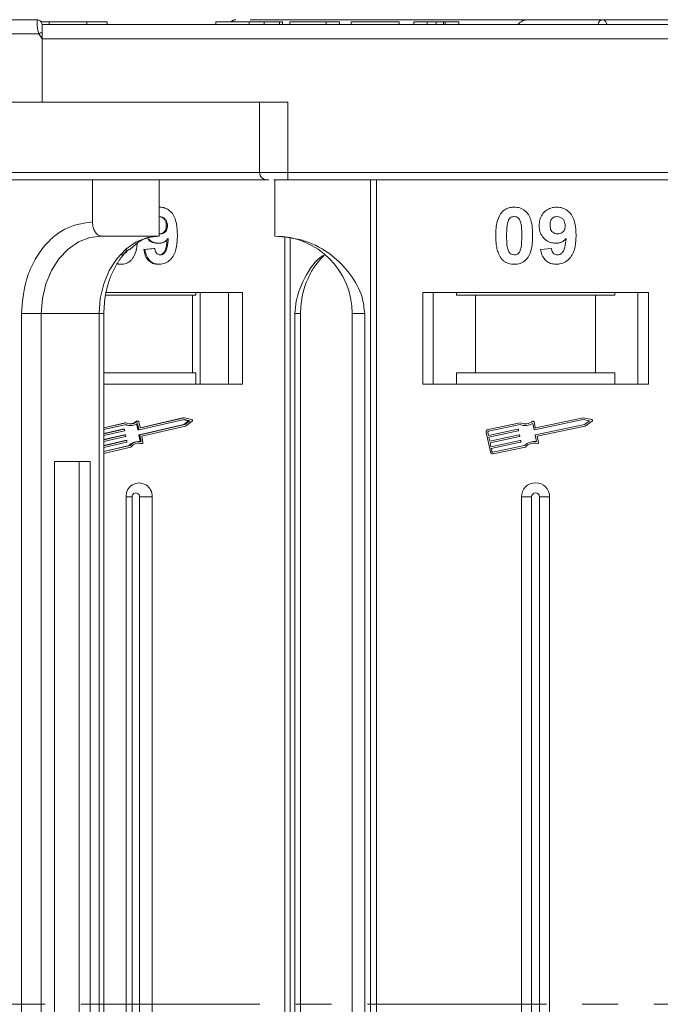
# Model space of a CAD drawing. Header units: millimetres. Extents: x 506 to 1981, y 649 to 1682.
# Tile 8 of 86: x 1077 to 1123, y 955 to 1024. Entities that reach past the tile are written whole.
import ezdxf

# ---------------------------------------------------------------- set-up
doc = ezdxf.new("R2010")
doc.units = ezdxf.units.MM
doc.linetypes.add('CENTERX2', pattern=[20.32, 12.7, -2.54, 2.54, -2.54])

msp = doc.modelspace()

# ---------------------------------------------------------------- linework, layer by layer
at = {"color": 7, "linetype": 'Continuous', "lineweight": 15}
for p, q in [((1078.312, 1024.469), (1078.312, 1024.469)), ((1078.599, 1024.319), (1079.176, 1024.319)), ((1090.982, 1024.119), (1078.662, 1024.119)), ((1129.352, 1024.119), (1078.662, 1024.119)), ((1079.176, 1024.319), (1079.176, 1024.119)), ((1081.851, 1024.119), (1081.851, 1024.319)), ((1083.283, 1024.119), (1083.283, 1024.319)), ((1090.982, 1024.119), (1090.982, 1024.319)), ((1094.765, 1024.119), (1091.944, 1024.119)), ((1093.361, 1024.119), (1093.361, 1024.319)), ((1093.426, 1024.469), (1112.987, 1024.469)), ((1094.415, 1024.119), (1094.415, 1024.319)), ((1095.503, 1024.119), (1095.503, 1024.319)), ((1095.726, 1024.319), (1095.726, 1024.119)), ((1105.982, 1024.119), (1095.726, 1024.119)), ((1096.239, 1024.319), (1096.239, 1024.119)), ((1096.239, 1024.319), (1098.803, 1024.319)), ((1098.803, 1024.319), (1098.803, 1024.119)), ((1098.803, 1024.319), (1099.765, 1024.319)), ((1099.765, 1024.319), (1099.765, 1024.119)), ((1100.598, 1024.319), (1100.598, 1024.119)), ((1100.598, 1024.319), (1103.995, 1024.319)), ((1103.995, 1024.319), (1103.995, 1024.119)), ((1105.021, 1024.319), (1105.021, 1024.119)), ((1105.021, 1024.319), (1105.982, 1024.319)), ((1105.982, 1024.119), (1105.982, 1024.319)), ((1106.619, 1024.119), (1106.619, 1024.319)), ((1107.134, 1024.119), (1107.134, 1024.319)), ((1107.265, 1024.119), (1107.265, 1024.319)), ((1107.265, 1024.319), (1108.226, 1024.319)), ((1112.402, 1024.119), (1107.662, 1024.119)), ((1108.226, 1024.319), (1108.226, 1024.119)), ((1078.428, 1023.469), (1047.27, 1023.469)), ((1078.662, 1023.119), (1078.428, 1023.469)), ((1078.662, 1023.119), (1128.234, 1023.119)), ((1078.662, 1018.619), (1078.662, 1023.119)), ((1078.662, 1018.619), (1057.534, 1018.619)), ((1096.09, 1018.619), (1078.662, 1018.619)), ((1094.09, 1018.619), (1094.09, 1013.619)), ((1096.09, 1013.619), (1096.09, 1018.619)), ((1094.09, 1013.619), (1057.534, 1013.619)), ((1096.09, 1013.619), (1094.09, 1013.619)), ((1145.662, 1013.619), (1096.09, 1013.619)), ((1096.09, 1013.619), (1096.09, 1013.119)), ((1082.249, 1010.119), (1082.249, 1013.119)), ((1086.979, 1013.119), (1086.979, 1009.119)), ((1095.162, 1013.119), (1095.162, 1009.119)), ((1096.09, 1013.119), (1145.662, 1013.119)), ((1101.955, 1013.119), (1101.955, 954.619)), ((1102.374, 954.619), (1102.374, 1013.119)), ((1087.017, 1011.17), (1086.979, 1011.17)), ((1086.979, 1010.495), (1087.031, 1010.504)), ((1087.556, 1009.848), (1087.476, 1009.848)), ((1086.979, 1009.119), (1082.88, 1009.119)), ((1087.067, 1009.273), (1086.979, 1009.289)), ((1095.894, 1009.07), (1095.894, 954.619)), ((1096.26, 954.619), (1096.26, 1009.008)), ((1086.584, 1008.247), (1085.879, 1008.163)), ((1085.959, 1008.163), (1085.879, 1008.163)), ((1085.959, 1008.163), (1086.664, 1008.247)), ((1086.664, 1008.247), (1086.584, 1008.247)), ((1086.948, 1008.606), (1086.868, 1008.606)), ((1114.021, 1008.163), (1114.79, 1008.247)), ((1084.243, 1007.119), (1084.163, 1007.119)), ((1086.965, 1007.119), (1086.885, 1007.119)), ((1089.324, 1004.919), (1083.167, 1004.919)), ((1092.881, 1005.119), (1083.203, 1005.119)), ((1089.324, 999.419), (1089.324, 1004.919)), ((1089.324, 1004.919), (1089.573, 1004.919)), ((1089.573, 1005.119), (1089.573, 1004.919)), ((1089.871, 1005.119), (1089.871, 998.619)), ((1091.88, 998.619), (1091.88, 1005.119)), ((1092.881, 998.619), (1092.881, 1005.119)), ((1121.662, 1005.119), (1105.662, 1005.119)), ((1105.662, 1005.119), (1105.662, 998.619)), ((1106.412, 998.619), (1106.412, 1005.119)), ((1108.048, 1004.919), (1108.048, 1005.119)), ((1108.048, 1004.919), (1109.412, 1004.919)), ((1109.412, 1004.919), (1109.412, 999.419)), ((1117.912, 1004.919), (1109.412, 1004.919)), ((1117.912, 999.419), (1117.912, 1004.919)), ((1117.912, 1004.919), (1119.276, 1004.919)), ((1119.276, 1005.119), (1119.276, 1004.919)), ((1120.912, 1005.119), (1120.912, 998.619)), ((1121.662, 998.619), (1121.662, 1005.119)), ((1077.205, 1003.619), (1077.205, 954.619)), ((1078.612, 1003.619), (1077.205, 1003.619)), ((1082.711, 1003.619), (1078.612, 1003.619)), ((1078.612, 954.619), (1078.612, 1003.619)), ((1082.711, 1003.619), (1082.711, 954.619)), ((1082.711, 1003.619), (1083.047, 1003.619)), ((1083.047, 954.619), (1083.047, 1003.619)), ((1096.598, 1003.619), (1096.598, 954.619)), ((1096.987, 1003.619), (1096.598, 1003.619)), ((1096.987, 954.619), (1096.987, 1003.619)), ((1100.662, 1003.619), (1101.547, 1003.619)), ((1100.662, 1003.619), (1100.662, 954.619)), ((1101.547, 954.619), (1101.547, 1003.619)), ((1089.324, 999.419), (1083.047, 999.419)), ((1089.573, 999.419), (1089.324, 999.419)), ((1089.573, 998.619), (1089.573, 999.419)), ((1108.048, 999.419), (1108.048, 998.619)), ((1109.412, 999.419), (1108.048, 999.419)), ((1117.912, 999.419), (1109.412, 999.419)), ((1119.276, 999.419), (1117.912, 999.419)), ((1119.276, 998.619), (1119.276, 999.419)), ((1083.047, 998.619), (1092.881, 998.619)), ((1105.662, 998.619), (1121.662, 998.619)), ((1088.735, 996.096), (1085.563, 995.365)), ((1088.654, 996.216), (1085.618, 995.516)), ((1088.734, 996.216), (1085.646, 995.504)), ((1088.654, 996.216), (1088.734, 996.216)), ((1088.696, 996.087), (1089.06, 996.01)), ((1089.285, 996.098), (1088.734, 996.216)), ((1089.14, 996.01), (1088.735, 996.096)), ((1117.05, 996.096), (1113.589, 995.365)), ((1117.05, 996.216), (1113.68, 995.504)), ((1117.651, 996.098), (1117.05, 996.216)), ((1117.493, 996.01), (1117.05, 996.096)), ((1084.558, 995.872), (1083.047, 995.524)), ((1084.638, 995.872), (1083.047, 995.505)), ((1084.628, 995.749), (1083.047, 995.385)), ((1083.047, 995.085), (1084.484, 995.416)), ((1084.404, 995.416), (1083.047, 995.103)), ((1084.404, 995.416), (1084.484, 995.416)), ((1084.489, 995.417), (1084.409, 995.417)), ((1084.516, 995.394), (1084.527, 995.336)), ((1084.558, 995.872), (1084.638, 995.872)), ((1084.882, 995.68), (1084.962, 995.68)), ((1085.368, 995.977), (1085.448, 995.977)), ((1085.374, 995.787), (1085.451, 995.388)), ((1085.481, 995.989), (1085.401, 995.989)), ((1085.531, 995.388), (1085.445, 995.832)), ((1085.451, 995.388), (1085.531, 995.388)), ((1085.477, 995.364), (1085.557, 995.364)), ((1085.614, 995.527), (1085.534, 995.942)), ((1088.722, 995.751), (1085.55, 995.02)), ((1085.63, 995.02), (1088.802, 995.751)), ((1085.635, 995.504), (1085.646, 995.504)), ((1085.731, 994.923), (1088.845, 995.642)), ((1089.06, 996.01), (1088.722, 995.751)), ((1088.722, 995.751), (1088.802, 995.751)), ((1088.802, 995.751), (1089.14, 996.01)), ((1088.845, 995.642), (1089.305, 995.992)), ((1089.06, 996.01), (1089.14, 996.01)), ((1112.58, 995.872), (1110.301, 995.391)), ((1112.568, 995.749), (1110.326, 995.276)), ((1110.329, 994.976), (1112.411, 995.416)), ((1112.446, 995.394), (1112.458, 995.336)), ((1113.554, 995.388), (1113.46, 995.832)), ((1113.645, 995.527), (1113.557, 995.942)), ((1113.662, 995.02), (1117.123, 995.751)), ((1113.772, 994.923), (1117.171, 995.642)), ((1117.123, 995.751), (1117.493, 996.01)), ((1117.171, 995.642), (1117.673, 995.992)), ((1084.506, 995.301), (1083.047, 994.965)), ((1083.047, 994.665), (1084.562, 995.014)), ((1084.482, 995.014), (1083.047, 994.683)), ((1084.584, 994.899), (1083.047, 994.545)), ((1084.482, 995.014), (1084.562, 995.014)), ((1084.567, 995.015), (1084.487, 995.015)), ((1084.594, 994.991), (1084.605, 994.934)), ((1085.529, 994.985), (1085.613, 994.55)), ((1085.529, 994.985), (1085.609, 994.985)), ((1085.55, 995.02), (1085.63, 995.02)), ((1085.695, 994.541), (1085.609, 994.985)), ((1085.817, 994.479), (1085.731, 994.923)), ((1110.165, 995.182), (1110.457, 993.803)), ((1110.28, 995.206), (1110.329, 994.976)), ((1112.436, 995.301), (1110.353, 994.861)), ((1110.353, 994.861), (1110.414, 994.574)), ((1110.414, 994.574), (1112.496, 995.014)), ((1112.521, 994.899), (1110.438, 994.459)), ((1112.531, 994.991), (1112.543, 994.934)), ((1113.733, 994.541), (1113.639, 994.985)), ((1113.866, 994.479), (1113.772, 994.923)), ((1083.047, 994.245), (1084.64, 994.612)), ((1084.559, 994.612), (1083.047, 994.263)), ((1084.662, 994.497), (1083.047, 994.125)), ((1083.047, 993.825), (1084.917, 994.256)), ((1084.837, 994.256), (1083.047, 993.843)), ((1083.047, 993.705), (1084.972, 994.148)), ((1084.559, 994.612), (1084.64, 994.612)), ((1084.645, 994.612), (1084.565, 994.612)), ((1084.671, 994.589), (1084.683, 994.532)), ((1084.837, 994.256), (1084.917, 994.256)), ((1085.564, 994.552), (1085.484, 994.552)), ((1085.672, 994.41), (1085.684, 994.408)), ((1085.752, 994.41), (1085.672, 994.41)), ((1085.684, 994.408), (1085.764, 994.408)), ((1110.438, 994.459), (1110.499, 994.172)), ((1110.499, 994.172), (1112.581, 994.612)), ((1112.606, 994.497), (1110.523, 994.057)), ((1110.523, 994.057), (1110.572, 993.827)), ((1110.641, 993.782), (1112.884, 994.256)), ((1110.666, 993.667), (1112.944, 994.148)), ((1112.616, 994.589), (1112.628, 994.532)), ((1079.558, 993.119), (1079.558, 954.619)), ((1082.081, 993.119), (1079.558, 993.119)), ((1081.304, 954.619), (1081.304, 993.119)), ((1082.081, 954.619), (1082.081, 993.119)), ((1084.633, 990.619), (1084.633, 954.619)), ((1084.633, 990.619), (1085.048, 990.619)), ((1085.048, 990.619), (1085.048, 954.619)), ((1086.466, 990.619), (1085.571, 990.619)), ((1085.571, 954.619), (1085.571, 990.619)), ((1086.466, 954.619), (1086.466, 990.619)), ((1112.662, 990.619), (1112.662, 954.619)), ((1112.662, 990.619), (1113.377, 990.619)), ((1113.377, 990.619), (1113.377, 954.619)), ((1113.947, 954.619), (1113.947, 990.619)), ((1114.662, 990.619), (1113.947, 990.619)), ((1114.662, 954.619), (1114.662, 990.619)), ((1077.205, 954.619), (1077.205, 905.619)), ((1078.612, 905.619), (1078.612, 954.619)), ((1079.558, 954.619), (1079.558, 916.119)), ((1081.304, 916.119), (1081.304, 954.619)), ((1082.081, 916.119), (1082.081, 954.619)), ((1082.711, 954.619), (1082.711, 905.619)), ((1083.047, 905.619), (1083.047, 954.619)), ((1084.633, 954.619), (1084.633, 918.619)), ((1085.048, 954.619), (1085.048, 918.619)), ((1085.571, 918.619), (1085.571, 954.619)), ((1086.466, 918.619), (1086.466, 954.619)), ((1095.894, 954.619), (1095.894, 900.168)), ((1096.26, 900.23), (1096.26, 954.619)), ((1096.598, 954.619), (1096.598, 905.619)), ((1096.987, 905.619), (1096.987, 954.619)), ((1100.662, 954.619), (1100.662, 905.619)), ((1101.547, 905.619), (1101.547, 954.619)), ((1101.955, 954.619), (1101.955, 896.119)), ((1102.374, 896.119), (1102.374, 954.619)), ((1112.662, 954.619), (1112.662, 918.619)), ((1113.377, 954.619), (1113.377, 918.619)), ((1113.947, 918.619), (1113.947, 954.619)), ((1114.662, 918.619), (1114.662, 954.619))]:
    msp.add_line(p, q, dxfattribs=at)
at = {"color": 1, "linetype": 'CENTERX2', "lineweight": 13}
msp.add_line((1805.315, 954.619), (967.232, 954.619), dxfattribs=at)
at = {"color": 7, "linetype": 'Continuous', "lineweight": 15, "flags": 128}
for points in [[(1078.662, 1024.119), (1078.662, 1024.119)], [(1078.612, 1003.619), (1078.694, 1004.692), (1078.937, 1005.724), (1079.331, 1006.675), (1079.862, 1007.508), (1080.509, 1008.192), (1081.247, 1008.7), (1082.047, 1009.013), (1082.88, 1009.119)], [(1086.979, 1009.119), (1086.147, 1009.013), (1085.346, 1008.7), (1084.608, 1008.192), (1083.961, 1007.508), (1083.431, 1006.675), (1083.036, 1005.724), (1082.793, 1004.692), (1082.711, 1003.619)], [(1084.409, 995.417), (1084.409, 995.417), (1084.404, 995.416)], [(1084.487, 995.015), (1084.487, 995.015), (1084.482, 995.014)], [(1084.565, 994.612), (1084.565, 994.612), (1084.559, 994.612)], [(1085.524, 994.433), (1085.566, 994.43), (1085.672, 994.41)]]:
    msp.add_lwpolyline(points, dxfattribs=at)
at = {"color": 7, "linetype": 'Continuous', "lineweight": 15}
for centre, radius, start, end in [((1078.312, 1024.119), 0.35, 0.00057, 90.00191), ((1092.405, 1024.156), 0.313, 90.78246, 147.77245), ((1092.406, 1024.156), 0.313, 90.79434, 147.73161), ((1113.162, 1023.469), 1, 90, 139.4584), ((1118.438, 1024.133), 0.336, 92.60815, 182.38988), ((1118.439, 1024.133), 0.337, 92.61444, 182.30903), ((1114.206, 956.542), 75.89, 117.92809, 118.12821), ((1094.59, 1013.619), 0.5, 180, 270), ((1095.162, 1003.619), 5.5, 0, 90), ((1089.268, 996.04), 0.0603, 307.69712, 74.21715), ((1117.639, 996.041), 0.0587, 304.95116, 78.90824), ((1084.489, 995.39), 0.0271, 8.32416, 100.8818), ((1084.883, 996.519), 0.839, 248.593, 269.96086), ((1084.963, 996.523), 0.843, 246.58618, 304.90611), ((1084.963, 996.544), 0.747, 244.22467, 310.55629), ((1084.878, 996.556), 0.759, 273.36065, 310.29954), ((1085.401, 995.938), 0.0509, 90.24062, 130.35314), ((1085.481, 995.936), 0.0528, 7.30514, 128.70232), ((1085.478, 995.392), 0.0274, 188.63445, 268.36057), ((1085.558, 995.391), 0.0271, 188.32416, 280.8818), ((1085.641, 995.531), 0.0271, 188.32416, 280.8818), ((1110.338, 995.218), 0.176, 101.9297, 191.9297), ((1112.418, 995.387), 0.0294, 11.9297, 101.9297), ((1112.933, 996.67), 0.99, 248.37041, 302.16635), ((1112.933, 996.67), 0.873, 246.11204, 307.44471), ((1113.5, 995.93), 0.0587, 11.9297, 127.44471), ((1113.583, 995.394), 0.0294, 191.9297, 281.9297), ((1113.674, 995.533), 0.0294, 191.9297, 281.9297), ((1084.498, 995.33), 0.0294, 285.60851, 12.74305), ((1084.567, 994.987), 0.0271, 8.32416, 100.8818), ((1084.576, 994.927), 0.0294, 285.60851, 12.74305), ((1085.558, 994.992), 0.0294, 105.60851, 192.74305), ((1085.638, 994.992), 0.0294, 105.60851, 192.74305), ((1110.338, 995.218), 0.0587, 101.9297, 191.9297), ((1112.43, 995.33), 0.0294, 281.9297, 11.9297), ((1112.503, 994.985), 0.0294, 11.9297, 101.9297), ((1112.515, 994.928), 0.0294, 281.9297, 11.9297), ((1113.668, 994.991), 0.0294, 101.9297, 191.9297), ((1084.645, 994.585), 0.0271, 8.32416, 100.8818), ((1084.654, 994.525), 0.0294, 285.60851, 12.74305), ((1085.493, 993.677), 0.875, 90.58358, 138.58316), ((1085.567, 993.687), 0.863, 81.47043, 138.84219), ((1085.565, 993.673), 0.76, 75.78244, 141.29256), ((1085.763, 994.465), 0.0562, 258.9022, 14.44444), ((1112.587, 994.583), 0.0294, 11.9297, 101.9297), ((1112.6, 994.526), 0.0294, 281.9297, 11.9297), ((1113.59, 993.561), 0.99, 81.69305, 135.48899), ((1113.59, 993.561), 0.873, 76.41469, 137.74736), ((1113.809, 994.467), 0.0587, 256.41469, 11.9297), ((1110.629, 993.839), 0.176, 191.9297, 281.9297), ((1110.629, 993.839), 0.0587, 191.9297, 281.9297), ((1085.55, 990.683), 0.919, 355.9743, 184.0257), ((1113.662, 990.619), 1, 0, 180), ((1085.309, 990.637), 0.262, 355.9743, 184.0257), ((1113.662, 990.619), 0.285, 0, 180)]:
    msp.add_arc(centre, radius, start, end, dxfattribs=at)
for points, knots in [([(1078.312, 1024.469), (1076.999, 1024.469), (1074.333, 1024.469), (1070.344, 1024.469), (1066.701, 1024.469), (1063.465, 1024.469), (1060.64, 1024.469), (1057.978, 1024.469), (1054.7, 1024.469), (1051.912, 1024.469), (1049.71, 1024.469), (1048.238, 1024.469), (1047.072, 1024.469), (1046.302, 1024.469), (1046.208, 1024.469), (1046.162, 1024.469)], [0, 0, 0, 0, 0.077724, 0.157824, 0.240135, 0.304454, 0.368763, 0.43443, 0.500087, 0.631237, 0.695556, 0.759865, 0.842185, 0.922283, 1, 1, 1, 1]), ([(1078.428, 1023.469), (1078.411, 1023.525), (1078.374, 1023.648), (1078.345, 1023.835), (1078.325, 1024.016), (1078.314, 1024.199), (1078.312, 1024.345), (1078.311, 1024.448), (1078.312, 1024.462), (1078.312, 1024.469)], [0, 0, 0, 0, 0.1117977, 0.2443303, 0.368648, 0.5004012, 0.6872226, 0.8279677, 1, 1, 1, 1]), ([(1078.662, 1024.119), (1078.662, 1024.108), (1078.662, 1024.086), (1078.662, 1023.913), (1078.662, 1023.728), (1078.662, 1023.612), (1078.662, 1023.593)], [0, 0, 0, 0, 0.313357, 0.626713, 0.94007, 1, 1, 1, 1]), ([(1081.851, 1024.319), (1081.728, 1024.319), (1081.352, 1024.319), (1080.668, 1024.319), (1079.915, 1024.319), (1079.399, 1024.319), (1079.223, 1024.319), (1079.176, 1024.319)], [0, 0, 0, 0, 0.135135, 0.408987, 0.679375, 0.915632, 1, 1, 1, 1]), ([(1083.279, 1024.319), (1083.265, 1024.319), (1083.236, 1024.319), (1082.887, 1024.319), (1082.394, 1024.319), (1082.016, 1024.319), (1081.851, 1024.319)], [0, 0, 0, 0, 0.261116, 0.531706, 0.797137, 1, 1, 1, 1]), ([(1093.361, 1024.319), (1093.228, 1024.319), (1092.824, 1024.319), (1092.17, 1024.319), (1091.551, 1024.319), (1091.124, 1024.319), (1090.993, 1024.319), (1090.984, 1024.319), (1090.982, 1024.319)], [0, 0, 0, 0, 0.101398, 0.306996, 0.506144, 0.685262, 0.924557, 1, 1, 1, 1]), ([(1092.341, 1024.463), (1092.302, 1024.455), (1092.227, 1024.44), (1092.131, 1024.392), (1092.087, 1024.338), (1092.071, 1024.319)], [0, 0, 0, 0, 0.394721, 0.780898, 1, 1, 1, 1]), ([(1094.415, 1024.319), (1094.353, 1024.319), (1094.229, 1024.319), (1094.045, 1024.319), (1093.869, 1024.319), (1093.701, 1024.319), (1093.532, 1024.319), (1093.418, 1024.319), (1093.361, 1024.319)], [0, 0, 0, 0, 0.185429, 0.37219, 0.527708, 0.683877, 0.841678, 1, 1, 1, 1]), ([(1095.503, 1024.319), (1095.443, 1024.319), (1095.323, 1024.319), (1095.006, 1024.319), (1094.685, 1024.319), (1094.444, 1024.319), (1094.415, 1024.319)], [0, 0, 0, 0, 0.250896, 0.502166, 0.940512, 1, 1, 1, 1]), ([(1095.726, 1024.319), (1095.726, 1024.319), (1095.725, 1024.319), (1095.71, 1024.319), (1095.685, 1024.319), (1095.644, 1024.319), (1095.587, 1024.319), (1095.531, 1024.319), (1095.503, 1024.319)], [0, 0, 0, 0, 0.15395, 0.308181, 0.478699, 0.649961, 0.824203, 1, 1, 1, 1]), ([(1106.619, 1024.319), (1106.532, 1024.319), (1106.393, 1024.319), (1106.218, 1024.319), (1106.098, 1024.319), (1105.988, 1024.319), (1105.985, 1024.319), (1105.982, 1024.319)], [0, 0, 0, 0, 0.189329, 0.302222, 0.415612, 0.548732, 1, 1, 1, 1]), ([(1107.134, 1024.319), (1107.094, 1024.319), (1107.018, 1024.319), (1106.848, 1024.319), (1106.713, 1024.319), (1106.636, 1024.319), (1106.619, 1024.319)], [0, 0, 0, 0, 0.330398, 0.624767, 0.917361, 1, 1, 1, 1]), ([(1107.265, 1024.319), (1107.263, 1024.319), (1107.26, 1024.319), (1107.25, 1024.319), (1107.236, 1024.319), (1107.216, 1024.319), (1107.186, 1024.319), (1107.152, 1024.319), (1107.134, 1024.319)], [0, 0, 0, 0, 0.155996, 0.312125, 0.480895, 0.650212, 0.823248, 1, 1, 1, 1]), ([(1145.312, 1024.469), (1143.999, 1024.469), (1141.333, 1024.469), (1137.344, 1024.469), (1133.701, 1024.469), (1130.465, 1024.469), (1127.64, 1024.469), (1124.978, 1024.469), (1121.7, 1024.469), (1118.912, 1024.469), (1116.71, 1024.469), (1115.238, 1024.469), (1114.072, 1024.469), (1113.302, 1024.469), (1113.208, 1024.469), (1113.162, 1024.469)], [0, 0, 0, 0, 0.077724, 0.157824, 0.240135, 0.304454, 0.368763, 0.43443, 0.500087, 0.631237, 0.695556, 0.759865, 0.842185, 0.922283, 1, 1, 1, 1]), ([(1118.424, 1024.469), (1118.461, 1024.462), (1118.527, 1024.449), (1118.623, 1024.344), (1118.689, 1024.232), (1118.713, 1024.137), (1118.717, 1024.119)], [0, 0, 0, 0, 0.3169129, 0.5762024, 0.9204282, 1, 1, 1, 1]), ([(1057.85, 1013.119), (1058.92, 1013.119), (1061.095, 1013.119), (1064.764, 1013.119), (1068.42, 1013.119), (1071.951, 1013.119), (1075.273, 1013.119), (1078.655, 1013.119), (1082.06, 1013.119), (1085.43, 1013.119), (1088.701, 1013.119), (1091.839, 1013.119), (1093.791, 1013.119), (1094.759, 1013.119)], [0, 0, 0, 0, 0.102291, 0.207754, 0.316188, 0.400947, 0.485719, 0.572281, 0.658858, 0.74542, 0.831996, 0.916755, 1, 1, 1, 1]), ([(1095.109, 1013.119), (1095.129, 1013.119), (1095.261, 1013.119), (1095.607, 1013.119), (1095.932, 1013.119), (1096.09, 1013.119)], [0, 0, 0, 0, 0.086648, 0.555949, 1, 1, 1, 1]), ([(1087.017, 1011.17), (1087.141, 1011.16), (1087.39, 1011.138), (1087.721, 1010.936), (1087.988, 1010.631), (1088.208, 1010.096), (1088.258, 1009.587), (1088.261, 1009.232), (1088.261, 1009.173)], [0, 0, 0, 0, 0.148288, 0.297745, 0.443713, 0.607791, 0.934708, 1, 1, 1, 1]), ([(1110.841, 1009.146), (1110.844, 1009.28), (1110.849, 1009.583), (1110.921, 1010.112), (1111.061, 1010.534), (1111.22, 1010.741), (1111.237, 1010.764)], [0, 0, 0, 0, 0.2367308, 0.5375555, 0.9496679, 1, 1, 1, 1]), ([(1111.237, 1010.764), (1111.282, 1010.814), (1111.372, 1010.916), (1111.541, 1011.032), (1111.729, 1011.115), (1111.899, 1011.153), (1112.04, 1011.168), (1112.113, 1011.169), (1112.149, 1011.17)], [0, 0, 0, 0, 0.193776, 0.3936, 0.587864, 0.788908, 0.894169, 1, 1, 1, 1]), ([(1112.149, 1011.17), (1112.284, 1011.16), (1112.556, 1011.14), (1112.909, 1010.941), (1113.18, 1010.648), (1113.432, 1010.047), (1113.446, 1009.524), (1113.457, 1009.138)], [0, 0, 0, 0, 0.147566, 0.296688, 0.431278, 0.580404, 1, 1, 1, 1]), ([(1113.918, 1009.866), (1113.926, 1010), (1113.942, 1010.271), (1114.109, 1010.65), (1114.389, 1010.946), (1114.759, 1011.14), (1115.034, 1011.16), (1115.176, 1011.17)], [0, 0, 0, 0, 0.197927, 0.397728, 0.597413, 0.790584, 1, 1, 1, 1]), ([(1115.176, 1011.17), (1115.312, 1011.16), (1115.583, 1011.138), (1115.944, 1010.936), (1116.235, 1010.631), (1116.475, 1010.096), (1116.53, 1009.587), (1116.533, 1009.232), (1116.534, 1009.173)], [0, 0, 0, 0, 0.148288, 0.297745, 0.443713, 0.607791, 0.934708, 1, 1, 1, 1]), ([(1082.249, 1010.119), (1081.615, 1010.032), (1080.639, 1009.899), (1079.464, 1009.088), (1078.656, 1008.249), (1078.005, 1007.208), (1077.376, 1005.694), (1077.272, 1004.437), (1077.205, 1003.619)], [0, 0, 0, 0, 0.239457, 0.368361, 0.5, 0.631639, 0.760543, 1, 1, 1, 1]), ([(1082.88, 1009.119), (1082.809, 1009.13), (1082.667, 1009.152), (1082.478, 1009.325), (1082.336, 1009.578), (1082.26, 1009.859), (1082.252, 1010.045), (1082.249, 1010.119)], [0, 0, 0, 0, 0.2146939, 0.4293877, 0.6440816, 0.8587754, 1, 1, 1, 1]), ([(1086.951, 1010.504), (1087.013, 1010.496), (1087.139, 1010.482), (1087.299, 1010.365), (1087.416, 1010.207), (1087.469, 1010.024), (1087.474, 1009.904), (1087.476, 1009.848)], [0, 0, 0, 0, 0.207955, 0.420406, 0.62732, 0.827707, 1, 1, 1, 1]), ([(1087.031, 1010.504), (1087.094, 1010.496), (1087.219, 1010.482), (1087.379, 1010.365), (1087.496, 1010.207), (1087.549, 1010.024), (1087.554, 1009.904), (1087.556, 1009.848)], [0, 0, 0, 0, 0.207955, 0.420406, 0.62732, 0.827707, 1, 1, 1, 1]), ([(1111.611, 1009.146), (1111.611, 1009.213), (1111.612, 1009.346), (1111.618, 1009.527), (1111.628, 1009.688), (1111.642, 1009.83), (1111.661, 1009.972), (1111.684, 1010.064), (1111.696, 1010.111)], [0, 0, 0, 0, 0.205942, 0.411959, 0.558149, 0.704502, 0.851801, 1, 1, 1, 1]), ([(1111.696, 1010.111), (1111.72, 1010.18), (1111.758, 1010.292), (1111.866, 1010.418), (1111.99, 1010.484), (1112.089, 1010.501), (1112.143, 1010.503), (1112.149, 1010.504)], [0, 0, 0, 0, 0.334804, 0.542561, 0.750382, 0.970721, 1, 1, 1, 1]), ([(1112.149, 1010.504), (1112.206, 1010.498), (1112.308, 1010.488), (1112.44, 1010.412), (1112.553, 1010.264), (1112.649, 1009.989), (1112.683, 1009.597), (1112.686, 1009.297), (1112.688, 1009.146)], [0, 0, 0, 0, 0.104614, 0.188814, 0.273512, 0.444127, 0.719481, 1, 1, 1, 1]), ([(1114.688, 1009.905), (1114.692, 1009.992), (1114.698, 1010.13), (1114.773, 1010.309), (1114.882, 1010.416), (1115.025, 1010.49), (1115.132, 1010.499), (1115.192, 1010.504)], [0, 0, 0, 0, 0.29132, 0.465539, 0.641632, 0.798664, 1, 1, 1, 1]), ([(1115.192, 1010.504), (1115.259, 1010.496), (1115.396, 1010.482), (1115.57, 1010.365), (1115.699, 1010.207), (1115.756, 1010.024), (1115.762, 1009.904), (1115.765, 1009.848)], [0, 0, 0, 0, 0.207955, 0.420406, 0.62732, 0.827707, 1, 1, 1, 1]), ([(1087.476, 1009.848), (1087.472, 1009.769), (1087.465, 1009.636), (1087.386, 1009.467), (1087.276, 1009.357), (1087.139, 1009.284), (1087.037, 1009.276), (1086.987, 1009.273)], [0, 0, 0, 0, 0.267394, 0.447214, 0.627122, 0.813065, 1, 1, 1, 1]), ([(1087.556, 1009.848), (1087.552, 1009.769), (1087.545, 1009.636), (1087.466, 1009.467), (1087.356, 1009.357), (1087.219, 1009.284), (1087.117, 1009.276), (1087.067, 1009.273)], [0, 0, 0, 0, 0.2673945, 0.4472142, 0.6271221, 0.8130653, 1, 1, 1, 1]), ([(1115.1, 1008.606), (1114.965, 1008.618), (1114.692, 1008.643), (1114.342, 1008.86), (1114.074, 1009.165), (1113.936, 1009.52), (1113.924, 1009.761), (1113.918, 1009.866)], [0, 0, 0, 0, 0.210189, 0.421773, 0.623603, 0.837034, 1, 1, 1, 1]), ([(1115.23, 1009.273), (1115.162, 1009.279), (1115.037, 1009.29), (1114.873, 1009.383), (1114.762, 1009.515), (1114.697, 1009.695), (1114.691, 1009.827), (1114.688, 1009.905)], [0, 0, 0, 0, 0.213937, 0.398075, 0.583091, 0.751666, 1, 1, 1, 1]), ([(1115.765, 1009.848), (1115.76, 1009.769), (1115.752, 1009.636), (1115.666, 1009.467), (1115.546, 1009.357), (1115.396, 1009.284), (1115.285, 1009.276), (1115.23, 1009.273)], [0, 0, 0, 0, 0.267394, 0.447214, 0.627122, 0.813065, 1, 1, 1, 1]), ([(1084.869, 1008.142), (1085.112, 1008.377), (1085.755, 1008.995), (1086.51, 1009.071), (1086.979, 1009.119)], [0, 0, 0, 0, 0.378873, 1, 1, 1, 1]), ([(1086.166, 1008.909), (1086.191, 1008.88), (1086.303, 1008.749), (1086.554, 1008.632), (1086.775, 1008.614), (1086.868, 1008.606)], [0, 0, 0, 0, 0.140674, 0.637481, 1, 1, 1, 1]), ([(1086.948, 1008.606), (1086.825, 1008.62), (1086.579, 1008.648), (1086.328, 1008.789), (1086.236, 1008.909), (1086.225, 1008.924)], [0, 0, 0, 0, 0.4635032, 0.9300849, 1, 1, 1, 1]), ([(1087.61, 1008.941), (1087.568, 1008.892), (1087.482, 1008.793), (1087.347, 1008.705), (1087.231, 1008.653), (1087.14, 1008.625), (1087.045, 1008.61), (1086.98, 1008.607), (1086.948, 1008.606)], [0, 0, 0, 0, 0.243491, 0.496266, 0.61821, 0.741704, 0.870158, 1, 1, 1, 1]), ([(1088.261, 1009.173), (1088.259, 1009.039), (1088.251, 1008.638), (1088.168, 1008.082), (1087.913, 1007.574), (1087.595, 1007.271), (1087.256, 1007.133), (1087.042, 1007.123), (1086.965, 1007.119)], [0, 0, 0, 0, 0.142337, 0.429127, 0.589943, 0.751205, 0.909895, 1, 1, 1, 1]), ([(1087.53, 1008.941), (1087.52, 1008.808), (1087.501, 1008.551), (1087.445, 1008.224), (1087.335, 1007.98), (1087.203, 1007.849), (1087.074, 1007.791), (1087.003, 1007.787), (1086.975, 1007.786)], [0, 0, 0, 0, 0.278675, 0.54052, 0.688895, 0.838066, 0.936249, 1, 1, 1, 1]), ([(1087.055, 1007.786), (1087.104, 1007.791), (1087.204, 1007.802), (1087.343, 1007.901), (1087.472, 1008.071), (1087.572, 1008.433), (1087.595, 1008.734), (1087.61, 1008.941)], [0, 0, 0, 0, 0.1120155, 0.2243547, 0.3677679, 0.565827, 1, 1, 1, 1]), ([(1101.547, 1003.619), (1101.504, 1004.01), (1101.392, 1005.008), (1100.569, 1006.462), (1099.199, 1007.875), (1097.334, 1008.912), (1095.883, 1009.05), (1095.162, 1009.119)], [0, 0, 0, 0, 0.125713, 0.321276, 0.524466, 0.763484, 1, 1, 1, 1]), ([(1111.234, 1007.53), (1111.195, 1007.584), (1111.115, 1007.694), (1111.007, 1007.931), (1110.917, 1008.238), (1110.867, 1008.575), (1110.845, 1008.88), (1110.843, 1009.057), (1110.841, 1009.146)], [0, 0, 0, 0, 0.118441, 0.239346, 0.459593, 0.684925, 0.84224, 1, 1, 1, 1]), ([(1112.149, 1007.786), (1112.081, 1007.794), (1111.971, 1007.807), (1111.843, 1007.895), (1111.738, 1008.048), (1111.645, 1008.322), (1111.617, 1008.712), (1111.613, 1009.001), (1111.611, 1009.146)], [0, 0, 0, 0, 0.12537, 0.20229, 0.279179, 0.464758, 0.730582, 1, 1, 1, 1]), ([(1112.688, 1009.146), (1112.687, 1009.08), (1112.686, 1008.946), (1112.68, 1008.765), (1112.67, 1008.604), (1112.656, 1008.461), (1112.638, 1008.318), (1112.614, 1008.225), (1112.602, 1008.178)], [0, 0, 0, 0, 0.20527, 0.410616, 0.55715, 0.703844, 0.851471, 1, 1, 1, 1]), ([(1113.457, 1009.138), (1113.455, 1009.005), (1113.449, 1008.702), (1113.379, 1008.183), (1113.24, 1007.763), (1113.084, 1007.555), (1113.061, 1007.525)], [0, 0, 0, 0, 0.237281, 0.538591, 0.932677, 1, 1, 1, 1]), ([(1115.823, 1008.941), (1115.777, 1008.892), (1115.683, 1008.793), (1115.536, 1008.705), (1115.409, 1008.653), (1115.31, 1008.625), (1115.207, 1008.61), (1115.136, 1008.607), (1115.1, 1008.606)], [0, 0, 0, 0, 0.243491, 0.496266, 0.61821, 0.741704, 0.870158, 1, 1, 1, 1]), ([(1116.534, 1009.173), (1116.531, 1009.039), (1116.522, 1008.638), (1116.432, 1008.082), (1116.153, 1007.574), (1115.807, 1007.271), (1115.437, 1007.133), (1115.203, 1007.123), (1115.119, 1007.119)], [0, 0, 0, 0, 0.142337, 0.429127, 0.589943, 0.751205, 0.909895, 1, 1, 1, 1]), ([(1115.217, 1007.786), (1115.271, 1007.791), (1115.379, 1007.802), (1115.531, 1007.901), (1115.672, 1008.071), (1115.782, 1008.433), (1115.806, 1008.734), (1115.823, 1008.941)], [0, 0, 0, 0, 0.112015, 0.224355, 0.367768, 0.565827, 1, 1, 1, 1]), ([(1083.047, 1003.619), (1083.07, 1004.078), (1083.102, 1004.717), (1083.308, 1005.607), (1083.542, 1006.316), (1083.914, 1007.074), (1084.34, 1007.714), (1084.667, 1008.029), (1084.81, 1008.167)], [0, 0, 0, 0, 0.252444, 0.35155, 0.514898, 0.682243, 0.860262, 1, 1, 1, 1]), ([(1084.658, 1008.178), (1084.637, 1008.109), (1084.602, 1007.998), (1084.504, 1007.872), (1084.392, 1007.806), (1084.301, 1007.788), (1084.251, 1007.786), (1084.243, 1007.786)], [0, 0, 0, 0, 0.3336776, 0.5404125, 0.7472639, 0.9612091, 1, 1, 1, 1]), ([(1085.411, 1008.596), (1085.398, 1008.476), (1085.363, 1008.135), (1085.243, 1007.763), (1085.1, 1007.555), (1085.079, 1007.525)], [0, 0, 0, 0, 0.319, 0.900638, 1, 1, 1, 1]), ([(1085.879, 1008.163), (1085.904, 1008.031), (1085.954, 1007.766), (1086.149, 1007.423), (1086.428, 1007.203), (1086.686, 1007.126), (1086.834, 1007.121), (1086.885, 1007.119)], [0, 0, 0, 0, 0.241108, 0.485042, 0.708171, 0.901152, 1, 1, 1, 1]), ([(1086.965, 1007.119), (1086.84, 1007.13), (1086.615, 1007.15), (1086.328, 1007.332), (1086.105, 1007.612), (1086, 1007.91), (1085.968, 1008.109), (1085.959, 1008.163)], [0, 0, 0, 0, 0.242788, 0.438865, 0.634801, 0.900936, 1, 1, 1, 1]), ([(1086.664, 1008.247), (1086.676, 1008.167), (1086.695, 1008.044), (1086.777, 1007.9), (1086.873, 1007.823), (1086.971, 1007.79), (1087.032, 1007.787), (1087.055, 1007.786)], [0, 0, 0, 0, 0.344714, 0.529059, 0.714209, 0.892196, 1, 1, 1, 1]), ([(1112.602, 1008.178), (1112.578, 1008.109), (1112.54, 1007.998), (1112.433, 1007.872), (1112.311, 1007.806), (1112.212, 1007.788), (1112.158, 1007.786), (1112.149, 1007.786)], [0, 0, 0, 0, 0.333678, 0.540413, 0.747264, 0.961209, 1, 1, 1, 1]), ([(1115.119, 1007.119), (1114.983, 1007.13), (1114.737, 1007.15), (1114.423, 1007.332), (1114.181, 1007.612), (1114.067, 1007.91), (1114.031, 1008.109), (1114.021, 1008.163)], [0, 0, 0, 0, 0.242788, 0.438865, 0.634801, 0.900936, 1, 1, 1, 1]), ([(1114.79, 1008.247), (1114.804, 1008.167), (1114.824, 1008.044), (1114.914, 1007.9), (1115.019, 1007.823), (1115.126, 1007.79), (1115.192, 1007.787), (1115.217, 1007.786)], [0, 0, 0, 0, 0.344714, 0.529059, 0.714209, 0.892196, 1, 1, 1, 1]), ([(1085.079, 1007.525), (1085.038, 1007.475), (1084.956, 1007.373), (1084.801, 1007.257), (1084.628, 1007.175), (1084.473, 1007.136), (1084.343, 1007.121), (1084.277, 1007.12), (1084.243, 1007.119)], [0, 0, 0, 0, 0.1937693, 0.3935642, 0.587886, 0.7891312, 0.8942826, 1, 1, 1, 1]), ([(1098.641, 1007.769), (1098.558, 1007.715), (1097.923, 1007.301), (1097.236, 1006.122), (1096.673, 1004.708), (1096.618, 1003.914), (1096.598, 1003.619)], [0, 0, 0, 0, 0.068955, 0.52721, 0.824482, 1, 1, 1, 1]), ([(1096.987, 1003.619), (1097.016, 1004.077), (1097.055, 1004.718), (1097.31, 1005.617), (1097.608, 1006.342), (1098.069, 1007.114), (1098.47, 1007.539), (1098.669, 1007.749)], [0, 0, 0, 0, 0.291882, 0.408049, 0.601031, 0.801986, 1, 1, 1, 1]), ([(1112.149, 1007.119), (1112.082, 1007.121), (1111.948, 1007.126), (1111.75, 1007.17), (1111.559, 1007.247), (1111.414, 1007.346), (1111.307, 1007.444), (1111.259, 1007.501), (1111.234, 1007.53)], [0, 0, 0, 0, 0.192635, 0.388697, 0.582015, 0.783044, 0.890959, 1, 1, 1, 1]), ([(1113.061, 1007.525), (1113.017, 1007.475), (1112.926, 1007.373), (1112.758, 1007.257), (1112.569, 1007.175), (1112.4, 1007.136), (1112.258, 1007.121), (1112.186, 1007.12), (1112.149, 1007.119)], [0, 0, 0, 0, 0.193769, 0.393564, 0.587886, 0.789131, 0.894283, 1, 1, 1, 1]), ([(1084.243, 1007.119), (1084.182, 1007.12), (1084.096, 1007.121), (1084.013, 1007.142), (1083.99, 1007.149)], [0, 0, 0, 0, 0.717254, 1, 1, 1, 1])]:
    msp.add_open_spline(points, degree=3, knots=knots, dxfattribs=at)
msp.add_open_spline([(1078.662, 1023.593), (1078.662, 1023.518), (1078.662, 1023.367), (1078.662, 1023.202), (1078.662, 1023.119)], degree=3, dxfattribs=at)

doc.saveas('drawing.dxf')
